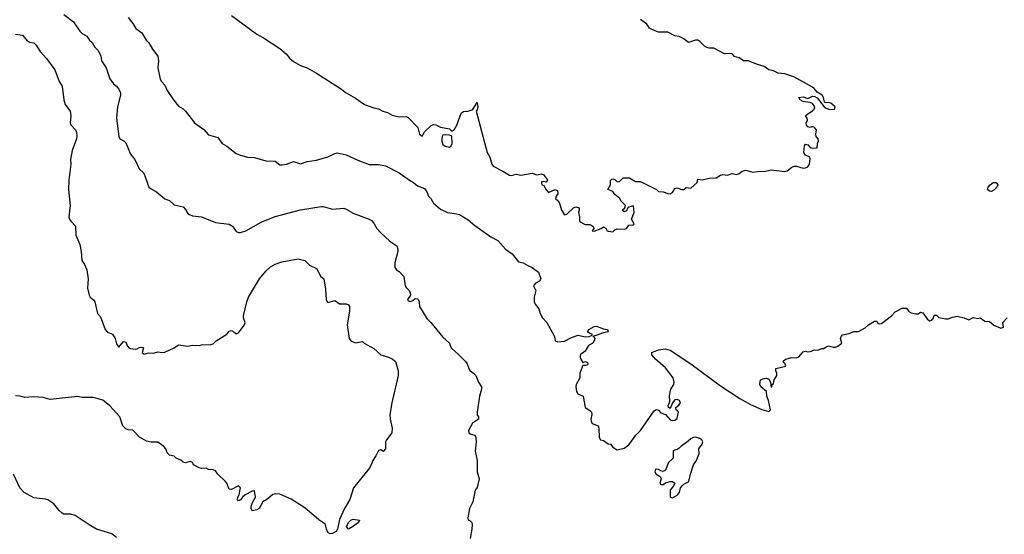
# Model space of a CAD drawing. Header units: metres. Extents: x -51132 to -49532, y -231222 to -229437.
# Tile 98 of 256: x -49961 to -49747, y -231063 to -230951. Entities that reach past the tile are written whole.
import ezdxf

# ---------------------------------------------------------------- set-up
doc = ezdxf.new("R2010")
doc.units = ezdxf.units.M
doc.layers.add('CONTOUR_INDEX', color=1, linetype='Continuous')
doc.layers.add('CONTOUR_INTER', color=3, linetype='Continuous')

msp = doc.modelspace()

# ---------------------------------------------------------------- linework, layer by layer
at = {"layer": 'CONTOUR_INDEX', "elevation": 80}
for points in [[(-49951.58, -230949.7), (-49949.48, -230951.26), (-49948.08, -230953.29), (-49947.58, -230953.79), (-49946.58, -230954.38), (-49945.97, -230955.26), (-49945.44, -230955.76), (-49944.85, -230956.76), (-49944.08, -230957.55), (-49943.5, -230958.76), (-49943.4, -230959.76), (-49942.36, -230961.26), (-49941.58, -230963.66), (-49940.79, -230964.76), (-49940.08, -230965.26), (-49939.58, -230965.9), (-49939.22, -230966.76), (-49939.23, -230967.26), (-49939.91, -230969.76), (-49940.11, -230972.26), (-49939.62, -230976.26), (-49939.35, -230976.76), (-49938.47, -230977.26), (-49938.08, -230977.63), (-49937.08, -230980.09), (-49936.15, -230981.26), (-49935.14, -230983.26), (-49934.19, -230984.26), (-49933.08, -230987.25), (-49932.58, -230987.67), (-49931.39, -230988.26), (-49929.58, -230989.79), (-49928.58, -230990.21), (-49927.58, -230991.14), (-49925.58, -230991.59), (-49925.08, -230992.16), (-49924.58, -230993.02), (-49924.24, -230993.26), (-49923.58, -230993.48), (-49921.58, -230993.77), (-49918.58, -230994.95), (-49915.58, -230995.34), (-49914.84, -230995.76), (-49914.08, -230996.9), (-49913.58, -230997.17), (-49913.08, -230997.17), (-49911.97, -230996.76), (-49908.58, -230994.9), (-49905.58, -230993.64), (-49900.08, -230992.22), (-49895.58, -230991.47), (-49895.08, -230991.5), (-49893.08, -230992.04), (-49890.58, -230991.88), (-49890.08, -230992.04), (-49888.58, -230992.95), (-49885.08, -230994.25), (-49884.58, -230994.55), (-49884.08, -230995.09), (-49883.42, -230996.26), (-49882.58, -230997.19), (-49880.58, -230999.06), (-49879.08, -231000.06), (-49878.86, -231000.76), (-49878.89, -231001.26), (-49879.49, -231003.76), (-49879.5, -231004.76), (-49879.17, -231005.26), (-49878.58, -231005.66), (-49877.58, -231006.75), (-49877.26, -231008.76), (-49877.08, -231009.1), (-49876.39, -231009.76), (-49876.17, -231010.26), (-49876.11, -231010.76), (-49876.76, -231011.76), (-49876.58, -231011.99), (-49876.08, -231012.2), (-49875.58, -231011.96), (-49875.08, -231011.52), (-49874.58, -231011.61), (-49874.43, -231011.76), (-49874.2, -231012.26), (-49874.12, -231013.26), (-49872.58, -231015.9), (-49871.69, -231016.76), (-49869.08, -231019.95), (-49867.58, -231021.24), (-49867.49, -231021.76), (-49867.23, -231022.26), (-49865.55, -231023.76), (-49864.11, -231025.26), (-49863.73, -231025.76), (-49863.43, -231026.76), (-49863.11, -231027.26), (-49862.35, -231027.76), (-49861.89, -231028.26), (-49861.31, -231029.76), (-49860.67, -231030.76), (-49860.61, -231031.26), (-49861.11, -231032.76), (-49861.57, -231036.26), (-49861.58, -231036.82), (-49861.33, -231037.26), (-49861.29, -231037.76), (-49862.58, -231038.66), (-49863.5, -231040.26), (-49863.43, -231040.76), (-49863.08, -231041.01), (-49862.08, -231041.29), (-49861.86, -231041.76), (-49861.79, -231042.76), (-49862, -231044.76), (-49861.58, -231046.81), (-49861.57, -231049.26), (-49861.18, -231050.76), (-49861.58, -231052.65), (-49862.05, -231053.26), (-49862.53, -231055.76), (-49863.24, -231057.26), (-49863.62, -231059.26), (-49863.58, -231059.68), (-49863.08, -231059.91), (-49862.78, -231060.26), (-49862.71, -231060.76), (-49862.75, -231061.76), (-49863.12, -231063.76)], [(-49940.08, -231063.54), (-49941.1, -231062.76), (-49944.43, -231061.76), (-49946.08, -231060.83), (-49949.14, -231058.76), (-49950.08, -231058.48), (-49951.58, -231058.45), (-49951.97, -231058.26), (-49952.58, -231057.7), (-49953.72, -231056.26), (-49955.08, -231055.39), (-49955.58, -231055.21), (-49958.08, -231054.89), (-49960.22, -231053.76), (-49961.16, -231052.76), (-49962.51, -231049.76)]]:
    msp.add_lwpolyline(points, dxfattribs=at)
at = {"layer": 'CONTOUR_INTER'}
for points, elevation in [([(-49937.58, -230950.36), (-49936.58, -230951.61), (-49935.93, -230952.76), (-49934.58, -230953.69), (-49933.63, -230955.26), (-49933.08, -230955.84), (-49932.26, -230957.26), (-49931.1, -230958.76), (-49930.93, -230959.76), (-49931.13, -230961.26), (-49930.59, -230963.76), (-49930.32, -230964.26), (-49929.58, -230965.07), (-49929.08, -230966.26), (-49927.71, -230968.26), (-49926.58, -230969.6), (-49925.58, -230970.21), (-49925.08, -230970.72), (-49923.1, -230973.26), (-49921.08, -230974.72), (-49920.08, -230975.85), (-49918.08, -230976.48), (-49917.08, -230977.73), (-49916.08, -230978.33), (-49914.08, -230979.93), (-49913.35, -230980.26), (-49911.58, -230980.73), (-49910.08, -230980.8), (-49907.58, -230981.51), (-49905.58, -230981.63), (-49904.58, -230982.39), (-49904.08, -230982.42), (-49903.08, -230982.3), (-49901.58, -230981.69), (-49900.08, -230982.19), (-49898.58, -230981.7), (-49896.58, -230981.42), (-49894.08, -230980.66), (-49892.58, -230979.92), (-49892.08, -230979.83), (-49890.08, -230980.21), (-49887.58, -230981.42), (-49885.08, -230982.33), (-49883.08, -230982.33), (-49881.58, -230982.66), (-49878.58, -230984.13), (-49876.08, -230985.93), (-49875.43, -230986.26), (-49874.58, -230986.98), (-49873.08, -230987.6), (-49872.57, -230988.26), (-49872.15, -230989.26), (-49871.67, -230989.76), (-49871.08, -230990.74), (-49869.58, -230992.06), (-49868.08, -230992.81), (-49866.08, -230993.06), (-49865.42, -230993.26), (-49863.58, -230994.39), (-49862.08, -230995.62), (-49858.58, -230998.1), (-49857.08, -230998.88), (-49855.39, -231000.76), (-49853.98, -231001.76), (-49852.58, -231003.5), (-49851.58, -231003.73), (-49850.58, -231004.35), (-49849.58, -231004.76), (-49848.26, -231005.76), (-49847.74, -231007.26), (-49847.99, -231007.76), (-49848.98, -231008.26), (-49849.34, -231008.76), (-49848.81, -231009.76), (-49849.18, -231011.26), (-49849.19, -231012.26), (-49848.96, -231012.76), (-49848.15, -231013.76), (-49847.87, -231014.76), (-49847.34, -231015.76), (-49846.41, -231016.76), (-49844.76, -231019.76), (-49844.57, -231020.76), (-49844.08, -231020.94), (-49842.58, -231020.83), (-49841.08, -231019.99), (-49839.58, -231019.53), (-49838.08, -231019.84), (-49837.18, -231019.76), (-49836.58, -231019.5), (-49836.53, -231019.26), (-49837.08, -231019.13), (-49837.53, -231018.76), (-49837.25, -231018.26), (-49836.08, -231017.64), (-49835.58, -231017.52), (-49834.08, -231018.11), (-49833.24, -231018.26), (-49833.08, -231018.78), (-49834.08, -231018.96), (-49836.44, -231019.76), (-49836.08, -231019.89), (-49835.98, -231020.26), (-49836.09, -231020.76), (-49836.4, -231021.26), (-49837.37, -231021.76), (-49838.08, -231022.99), (-49839.13, -231023.76), (-49839.18, -231024.26), (-49839.08, -231024.59), (-49838.58, -231025.43), (-49837.98, -231025.26), (-49837.58, -231025.42), (-49837.5, -231025.76), (-49837.58, -231025.95), (-49838.08, -231026.14), (-49838.58, -231026.09), (-49839.25, -231027.76), (-49839.23, -231028.76), (-49840.06, -231030.26), (-49840.07, -231030.76), (-49839.94, -231031.76), (-49839.67, -231032.26), (-49838.52, -231032.76), (-49838.07, -231035.26), (-49837.08, -231035.87), (-49836.73, -231036.26), (-49836.62, -231036.76), (-49836.82, -231037.76), (-49836.79, -231038.26), (-49836.58, -231038.72), (-49835.25, -231039.26), (-49835.08, -231039.76), (-49835, -231041.76), (-49834.7, -231042.26), (-49834.08, -231042.44), (-49833.08, -231043.13), (-49832.58, -231043.22), (-49832.08, -231043.86), (-49831.08, -231044.49), (-49829.58, -231044.14), (-49828.58, -231043.36), (-49827.05, -231041.26), (-49826.03, -231040.26), (-49823.08, -231036.01), (-49822.58, -231035.68), (-49822.08, -231035.83), (-49821.58, -231036.41), (-49820.58, -231036.79), (-49819.58, -231037.94), (-49819.08, -231038.07), (-49818.58, -231038.01), (-49818.08, -231037.65), (-49817.73, -231036.26), (-49818.08, -231035.83), (-49818.29, -231035.76), (-49818.37, -231035.26), (-49817.67, -231034.76), (-49817.29, -231034.26), (-49817.53, -231033.76), (-49818.08, -231033.48), (-49818.58, -231033.59), (-49819.09, -231034.26), (-49819.58, -231035.48), (-49819.94, -231035.26), (-49819.97, -231034.76), (-49819.7, -231034.26), (-49819.63, -231033.76), (-49819.73, -231032.76), (-49819.58, -231031.89), (-49819.4, -231031.26), (-49818.8, -231030.26), (-49818.72, -231029.76), (-49818.93, -231028.76), (-49820.58, -231026.62), (-49822.76, -231024.76), (-49823.56, -231023.76), (-49823.57, -231023.26), (-49822.08, -231022.67), (-49820.58, -231022.45), (-49819.58, -231022.74), (-49815.09, -231025.76), (-49808.58, -231030.51), (-49804.42, -231033.26), (-49802.08, -231034.59), (-49799.58, -231035.68), (-49798.08, -231036.14), (-49797.71, -231035.76), (-49798.18, -231033.76), (-49798.54, -231032.76), (-49798.56, -231031.76), (-49799.82, -231030.76), (-49800.07, -231030.26), (-49799.9, -231029.26), (-49799.08, -231028.92), (-49798.58, -231028.88), (-49798.08, -231029.11), (-49797.75, -231029.76), (-49797.58, -231030.86), (-49797.45, -231030.76), (-49797.35, -231030.26), (-49797.08, -231029.99), (-49796.89, -231029.26), (-49796.38, -231028.26), (-49796.37, -231027.76), (-49796.58, -231027.26), (-49796.56, -231026.76), (-49794.39, -231026.26), (-49794.5, -231025.76), (-49795.07, -231025.26), (-49794.49, -231024.76), (-49793.08, -231024.4), (-49792.08, -231024.41), (-49791.58, -231024.19), (-49790.58, -231023.14), (-49790.08, -231022.98), (-49789.58, -231023.11), (-49789.08, -231023.07), (-49788.08, -231022.68), (-49787.4, -231022.76), (-49786.58, -231022.4), (-49786.08, -231022.43), (-49785.58, -231022.02), (-49785.08, -231021.83), (-49784.08, -231022.13), (-49783.58, -231022.1), (-49783.08, -231021.89), (-49782.2, -231021.26), (-49782.51, -231020.26), (-49782.34, -231019.76), (-49782.08, -231019.45), (-49780.58, -231019.12), (-49779.58, -231018.7), (-49778.58, -231018.67), (-49777.08, -231017.88), (-49776.38, -231017.26), (-49775.08, -231016.48), (-49774.58, -231016.48), (-49774.5, -231016.76), (-49774.08, -231017.02), (-49773.58, -231016.95), (-49771.38, -231015.26), (-49770.58, -231014.45), (-49769.08, -231013.64), (-49768.08, -231013.6), (-49767.58, -231014.34), (-49767.08, -231014.61), (-49766.08, -231014.87), (-49765.58, -231014.84), (-49765.08, -231014.5), (-49764.58, -231014.61), (-49763.58, -231015.94), (-49763.08, -231016.4), (-49762.58, -231016.21), (-49762.27, -231015.76), (-49762.08, -231015.18), (-49761.58, -231015.11), (-49761.08, -231015.63), (-49759.58, -231015.95), (-49759.08, -231015.93), (-49758.08, -231015.56), (-49757.08, -231015.39), (-49755.58, -231015.71), (-49754.58, -231016.14), (-49753.58, -231015.65), (-49752.58, -231015.88), (-49752.08, -231015.75), (-49751.08, -231016.42), (-49750.08, -231016.54), (-49749.08, -231017.31), (-49747.58, -231017.97), (-49747.01, -231017.76), (-49747.15, -231016.76), (-49746.22, -231015.76)], 79), ([(-49915.08, -230949.9), (-49909.58, -230953.98), (-49908.07, -230954.76), (-49904.58, -230957.06), (-49903.19, -230958.26), (-49902.36, -230959.26), (-49901.58, -230959.93), (-49900.08, -230960.81), (-49898.58, -230961.31), (-49896.58, -230962.48), (-49891.36, -230965.76), (-49890.08, -230966.74), (-49888.08, -230967.86), (-49886.08, -230969.26), (-49884.08, -230970), (-49883.08, -230970.19), (-49882.09, -230970.76), (-49881.08, -230971.03), (-49880.08, -230971.6), (-49878.58, -230971.96), (-49877.08, -230971.91), (-49876.58, -230972.14), (-49874.49, -230974.26), (-49874.11, -230975.76), (-49873.58, -230976.15), (-49873.07, -230975.26), (-49871.58, -230973.83), (-49871.08, -230973.64), (-49870.58, -230973.73), (-49869.58, -230974.19), (-49867.58, -230974.59), (-49867.08, -230975.05), (-49866.58, -230974.78), (-49866, -230973.76), (-49865.08, -230971.18), (-49864.58, -230970.82), (-49863.65, -230970.76), (-49862.58, -230970.45), (-49861.58, -230968.87), (-49861.43, -230969.76), (-49861.58, -230970.43), (-49861.79, -230970.76), (-49859.39, -230979.76), (-49858.86, -230980.76), (-49858.36, -230982.26), (-49858.08, -230982.72), (-49855.97, -230983.76), (-49854.58, -230984.66), (-49854.08, -230984.72), (-49853.08, -230984.47), (-49852.08, -230984.68), (-49849.58, -230984.24), (-49848.58, -230984.56), (-49847.58, -230984.35), (-49847.08, -230984.6), (-49846.27, -230985.76), (-49846.58, -230986.19), (-49847.08, -230986.04), (-49847.58, -230986.14), (-49847.58, -230986.46), (-49847.42, -230986.76), (-49847.08, -230986.93), (-49846.58, -230987.82), (-49846.08, -230988.42), (-49844.58, -230987.79), (-49844.08, -230987.97), (-49844.02, -230988.76), (-49844.4, -230989.26), (-49844.56, -230989.76), (-49843.92, -230990.26), (-49843.66, -230990.76), (-49843.22, -230992.26), (-49842.58, -230993.27), (-49842.08, -230993.17), (-49840.58, -230991.74), (-49840.08, -230991.58), (-49839.41, -230991.76), (-49839.36, -230992.26), (-49839.49, -230992.76), (-49839.3, -230993.76), (-49839.29, -230994.76), (-49838.08, -230995.41), (-49837.08, -230995.4), (-49836.39, -230995.76), (-49836.21, -230996.26), (-49836.58, -230996.78), (-49836.08, -230996.84), (-49834.58, -230996.29), (-49834.08, -230995.9), (-49833.58, -230996.17), (-49833.31, -230996.76), (-49833.08, -230996.89), (-49832.08, -230997.03), (-49831.58, -230996.56), (-49831.08, -230996.38), (-49829.58, -230996.42), (-49829.08, -230996.31), (-49828.58, -230995.52), (-49827.58, -230995.44), (-49827.38, -230995.26), (-49827.96, -230994.26), (-49827.38, -230992.76), (-49827.58, -230991.37), (-49828.58, -230991.62), (-49828.78, -230991.76), (-49829.08, -230992.43), (-49829.58, -230992.62), (-49830.03, -230992.26), (-49829.47, -230991.76), (-49829.26, -230991.26), (-49830.31, -230990.26), (-49830.54, -230989.76), (-49831.58, -230988.87), (-49832.08, -230988.19), (-49833.12, -230987.76), (-49832.53, -230986.76), (-49832.57, -230985.76), (-49832.08, -230985.43), (-49831.58, -230985.57), (-49831.08, -230986.09), (-49830.58, -230986.05), (-49829.77, -230985.26), (-49828.45, -230985.26), (-49827.08, -230986.03), (-49826.08, -230986.07), (-49825.58, -230986.28), (-49822.54, -230987.76), (-49822.08, -230988.21), (-49821.08, -230988.26), (-49820.08, -230988.65), (-49819.58, -230988.72), (-49819.08, -230988.4), (-49818.58, -230987.58), (-49818.08, -230987.45), (-49817.08, -230987.77), (-49816.58, -230987.79), (-49816.08, -230987.38), (-49815.08, -230987.5), (-49813.72, -230986.26), (-49813.58, -230985.54), (-49812.58, -230985.65), (-49811.08, -230985.31), (-49809.58, -230985.24), (-49808.58, -230984.65), (-49808.08, -230984.55), (-49807.08, -230984.65), (-49806.08, -230984.33), (-49805.08, -230984.51), (-49804.58, -230984.31), (-49803.86, -230983.76), (-49803.08, -230983.55), (-49801.58, -230984.04), (-49800.08, -230983.8), (-49799.08, -230983.88), (-49797.58, -230983.49), (-49794.58, -230983.86), (-49794.08, -230983.74), (-49793.08, -230982.94), (-49792.58, -230982.73), (-49792.08, -230982.7), (-49790.58, -230983.13), (-49790.08, -230983.08), (-49789.58, -230982.84), (-49789.22, -230982.26), (-49789.08, -230981.02), (-49789.16, -230980.76), (-49790.08, -230980.34), (-49790.48, -230979.76), (-49790.32, -230978.26), (-49790.08, -230977.91), (-49789.58, -230978.04), (-49789.08, -230978.63), (-49788.58, -230978.77), (-49787.58, -230978.73), (-49787.46, -230977.76), (-49787.28, -230977.26), (-49787.37, -230976.76), (-49787.79, -230976.26), (-49787.85, -230975.76), (-49787.7, -230974.76), (-49788.08, -230974.33), (-49788.58, -230974.08), (-49789.08, -230974.29), (-49789.58, -230974.14), (-49789.89, -230973.76), (-49789.95, -230973.26), (-49789.69, -230972.76), (-49789.73, -230972.26), (-49790.07, -230971.76), (-49789.58, -230971.28), (-49788.58, -230970.64), (-49788.25, -230970.26), (-49788.06, -230969.76), (-49788.58, -230969.06), (-49789.08, -230968.84), (-49790.58, -230968.62), (-49791.29, -230968.26), (-49791.53, -230967.76), (-49790.58, -230967.64), (-49789.58, -230967.94), (-49788.58, -230967.43), (-49788.08, -230967.54), (-49787.58, -230967.81), (-49786.03, -230969.76), (-49785.58, -230970.06), (-49785.08, -230970.27), (-49784.08, -230970.33), (-49783.79, -230970.26), (-49783.66, -230969.76), (-49784.58, -230968.98), (-49785.08, -230968.83), (-49785.58, -230968.93), (-49785.97, -230968.76), (-49786.16, -230967.76), (-49786.49, -230967.26), (-49787.58, -230966.57), (-49788.2, -230965.76), (-49788.58, -230965.47), (-49792.61, -230963.26), (-49794.58, -230962.6), (-49796.08, -230962.43), (-49797.08, -230961.92), (-49798.08, -230961.7), (-49799.08, -230960.98), (-49800.58, -230960.59), (-49802.58, -230959.78), (-49803.58, -230959.75), (-49804.58, -230959.14), (-49805.58, -230958.79), (-49806.08, -230958.24), (-49806.58, -230958.15), (-49807.76, -230958.26), (-49810.08, -230957), (-49811.08, -230957.01), (-49811.58, -230956.86), (-49812.08, -230956.55), (-49813.08, -230955.52), (-49813.58, -230955.29), (-49814.08, -230955.27), (-49815.58, -230955.76), (-49816.58, -230954.99), (-49817.58, -230954.44), (-49818.58, -230954.3), (-49820.08, -230953.52), (-49822.08, -230953.51), (-49823.58, -230952.94), (-49824.08, -230952.64), (-49824.66, -230951.76), (-49826, -230950.76)], 78), ([(-49962.08, -230953.99), (-49960.58, -230954.17), (-49959.58, -230955.44), (-49959.08, -230955.73), (-49958.08, -230955.84), (-49957.58, -230956.37), (-49956.76, -230957.76), (-49955.35, -230959.26), (-49953.54, -230961.76), (-49952.61, -230964.26), (-49951.97, -230965.26), (-49951.58, -230968.26), (-49951.28, -230969.26), (-49950.16, -230970.76), (-49950.06, -230971.76), (-49950.19, -230973.26), (-49950.08, -230973.73), (-49949.08, -230974.73), (-49948.83, -230975.26), (-49948.75, -230976.26), (-49948.84, -230976.76), (-49949.79, -230979.26), (-49950.11, -230981.26), (-49950.04, -230982.26), (-49950.47, -230985.76), (-49950.55, -230987.76), (-49950.19, -230991.26), (-49950.48, -230993.76), (-49950.35, -230994.26), (-49950.08, -230994.65), (-49949.07, -230995.76), (-49948.99, -230997.76), (-49948.1, -230999.76), (-49947.78, -231001.26), (-49947.63, -231003.26), (-49947.08, -231004.12), (-49946.57, -231005.26), (-49946.26, -231007.26), (-49946.4, -231009.26), (-49946.06, -231010.76), (-49945.83, -231011.26), (-49945.08, -231011.8), (-49944.84, -231012.26), (-49944.21, -231014.76), (-49943.58, -231015.54), (-49942.6, -231018.26), (-49942.08, -231018.88), (-49940.98, -231019.26), (-49940.39, -231020.26), (-49940.08, -231021.39), (-49939.58, -231022.13), (-49938.58, -231020.87), (-49938.08, -231021.04), (-49937.8, -231021.76), (-49937.45, -231022.26), (-49937.08, -231022.44), (-49936.08, -231022.56), (-49935.58, -231022.49), (-49935.08, -231022.21), (-49934.58, -231022.13), (-49934.25, -231022.26), (-49934.54, -231023.26), (-49934.08, -231023.61), (-49933.08, -231023.32), (-49932.08, -231023.39), (-49931.08, -231023.14), (-49930.08, -231023.31), (-49929.58, -231023.21), (-49927.58, -231022.23), (-49926.58, -231021.6), (-49924.58, -231021.87), (-49923.58, -231021.66), (-49922.08, -231021.77), (-49921.58, -231021.64), (-49919.58, -231021.55), (-49919.08, -231021.39), (-49918.38, -231020.76), (-49916.06, -231019.26), (-49915.58, -231018.62), (-49915.08, -231018.52), (-49914.58, -231018.76), (-49914.08, -231019.19), (-49913.58, -231019.01), (-49913.08, -231018.39), (-49912.24, -231017.26), (-49912.06, -231016.76), (-49912.45, -231015.76), (-49912.46, -231015.26), (-49911.74, -231012.26), (-49911.35, -231011.26), (-49908.96, -231007.26), (-49907.58, -231005.56), (-49906.58, -231004.64), (-49905.58, -231004.06), (-49904.08, -231003.55), (-49900.58, -231002.91), (-49899.08, -231003.22), (-49898.08, -231004.27), (-49896.58, -231004.97), (-49895.65, -231006.76), (-49894.96, -231007.26), (-49894.58, -231009.5), (-49894.43, -231011.76), (-49894.22, -231012.26), (-49894.08, -231012.37), (-49892.58, -231011.92), (-49891.58, -231012.67), (-49890.08, -231012.65), (-49889.58, -231012.91), (-49889.39, -231013.26), (-49889.38, -231014.26), (-49889.92, -231017.26), (-49889.48, -231020.26), (-49889.11, -231020.76), (-49888.08, -231021.18), (-49886.58, -231020.91), (-49886.16, -231021.26), (-49884.08, -231022.39), (-49882.56, -231023.76), (-49880.86, -231024.26), (-49880.08, -231024.64), (-49879.38, -231025.26), (-49878.75, -231027.26), (-49878.78, -231028.26), (-49880.14, -231034.26), (-49880.58, -231036.76), (-49880.54, -231037.76), (-49880.08, -231039.76), (-49880.18, -231040.76), (-49881.29, -231042.26), (-49881.51, -231042.76), (-49881.58, -231044.26), (-49882.08, -231044.8), (-49882.58, -231044.44), (-49883.08, -231044.59), (-49883.65, -231045.76), (-49884.33, -231046.76), (-49884.66, -231047.76), (-49885.08, -231048.54), (-49888.5, -231052.76), (-49889.3, -231055.26), (-49890.47, -231057.26), (-49891.58, -231059.64), (-49892, -231061.76), (-49892.3, -231062.26), (-49893.08, -231062.68), (-49893.58, -231062.73), (-49894.08, -231062.44), (-49894.38, -231061.76), (-49894.61, -231060.76), (-49895.16, -231060.26), (-49896.08, -231059.71), (-49899.08, -231057.07), (-49902.08, -231055.22), (-49904.58, -231054.09), (-49905.58, -231054.02), (-49906.08, -231054.23), (-49907.36, -231055.26), (-49908.28, -231055.76), (-49909.08, -231057.28), (-49909.58, -231057.54), (-49910.58, -231057.75), (-49910.77, -231057.26), (-49910.76, -231056.76), (-49910.42, -231055.76), (-49909.85, -231054.76), (-49910.08, -231053.38), (-49910.58, -231053.44), (-49912.08, -231054.29), (-49912.67, -231054.76), (-49913.08, -231055.36), (-49913.58, -231055.61), (-49913.75, -231055.26), (-49913.66, -231054.76), (-49913.38, -231054.26), (-49913.08, -231052.76), (-49913.58, -231052.29), (-49915.08, -231053.12), (-49915.58, -231053.04), (-49916.11, -231051.76), (-49916.44, -231051.26), (-49918.03, -231049.76), (-49918.58, -231049.01), (-49919.08, -231048.82), (-49920.08, -231048.75), (-49920.58, -231048.49), (-49921.58, -231048.56), (-49922.08, -231048.4), (-49923.32, -231047.76), (-49923.53, -231047.26), (-49924.08, -231047.03), (-49925.08, -231047.28), (-49925.58, -231047.12), (-49926.08, -231046.74), (-49927.15, -231046.26), (-49927.58, -231045.85), (-49928.58, -231045.62), (-49929.08, -231045.11), (-49929.4, -231044.26), (-49929.77, -231043.76), (-49931.08, -231042.81), (-49932.58, -231042.81), (-49933.58, -231042.59), (-49935.08, -231041.72), (-49936.58, -231040.16), (-49937.58, -231040.09), (-49938.08, -231039.91), (-49938.71, -231039.26), (-49939.38, -231037.26), (-49941.58, -231034.89), (-49943.08, -231033.69), (-49945.08, -231033.06), (-49947.58, -231033.07), (-49948.58, -231032.85), (-49954.58, -231033.51), (-49956.08, -231033.1), (-49958.08, -231032.92), (-49960.08, -231033.05), (-49961.08, -231032.79), (-49962.08, -231032.74)], 81), ([(-49869.08, -230975.98), (-49869.24, -230976.26), (-49869.3, -230976.76), (-49869.3, -230977.26), (-49869.08, -230977.99), (-49868.58, -230978.37), (-49867.58, -230978.58), (-49867.23, -230978.26), (-49867.03, -230977.76), (-49867.08, -230976.15), (-49867.58, -230975.97), (-49868.58, -230975.88), (-49869.08, -230975.98)], 78), ([(-49749.24, -230986.26), (-49748.58, -230986.24), (-49748.22, -230986.76), (-49748.46, -230987.26), (-49749.08, -230987.92), (-49749.58, -230988.23), (-49750.08, -230988.18), (-49750.49, -230987.76), (-49750.34, -230987.26), (-49749.92, -230986.76), (-49749.24, -230986.26)], 79), ([(-49814.08, -231041.72), (-49814.58, -231041.76), (-49815.08, -231042.05), (-49816.08, -231042.94), (-49817.08, -231043.57), (-49817.58, -231044.09), (-49818.08, -231044.39), (-49818.58, -231044.51), (-49818.88, -231044.76), (-49818.94, -231046.26), (-49819.96, -231047.26), (-49820.58, -231048.89), (-49821.08, -231049.17), (-49821.58, -231049.07), (-49822.08, -231048.73), (-49822.58, -231048.66), (-49822.73, -231048.76), (-49822.91, -231049.26), (-49822.58, -231049.78), (-49821.75, -231050.26), (-49821.52, -231050.76), (-49821.8, -231051.76), (-49821.58, -231052.01), (-49821.08, -231052.05), (-49820.58, -231051.63), (-49819.58, -231051.34), (-49819.08, -231051.33), (-49818.58, -231051.7), (-49818.75, -231052.26), (-49819.58, -231053.26), (-49819.58, -231054.76), (-49819.08, -231054.94), (-49818.08, -231054.37), (-49817.51, -231053.76), (-49817.3, -231052.76), (-49816.91, -231052.26), (-49816.58, -231051.91), (-49815.58, -231051.45), (-49815.47, -231051.26), (-49815.17, -231049.76), (-49814.52, -231047.76), (-49813.85, -231046.76), (-49813.29, -231045.26), (-49813.32, -231044.26), (-49812.61, -231043.26), (-49812.43, -231042.76), (-49812.69, -231042.26), (-49813.08, -231041.97), (-49814.08, -231041.72)], 79), ([(-49889.08, -231059.76), (-49888.58, -231059.55), (-49887.24, -231059.76), (-49887.44, -231060.26), (-49888.73, -231061.26), (-49889.58, -231061.72), (-49890.04, -231061.26), (-49889.58, -231060.26), (-49889.08, -231059.76)], 81)]:
    msp.add_lwpolyline(points, dxfattribs=dict(at, elevation=elevation))

doc.saveas('drawing.dxf')
